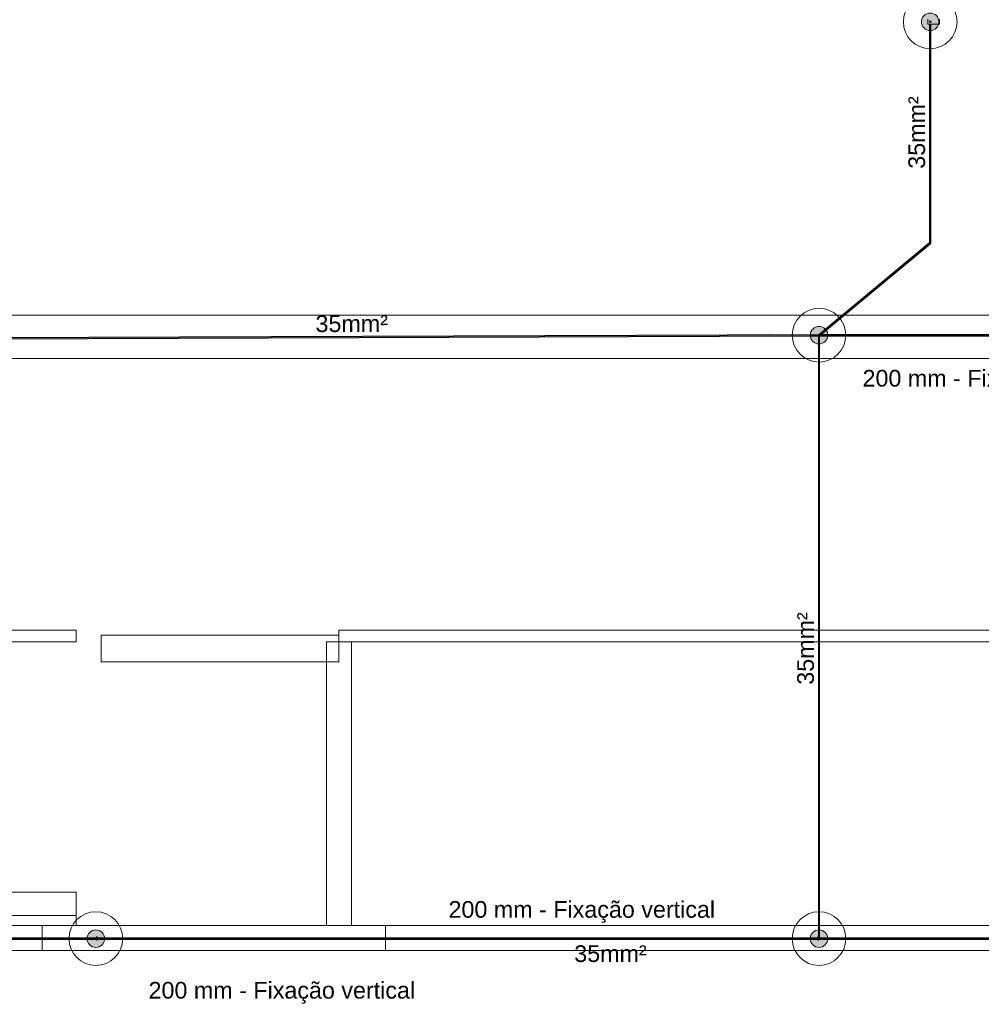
# Model space of a CAD drawing. Header units: millimetres. Extents: x 4477830 to 4478275, y -30323838 to -30323445.
# Tile 42 of 124: x 4477989 to 4478000, y -30323633 to -30323621. Entities that reach past the tile are written whole.
import ezdxf

# ---------------------------------------------------------------- set-up
doc = ezdxf.new("R2010")
doc.units = ezdxf.units.MM
doc.linetypes.add('NULL', pattern=[0])
for name, color, linetype, lineweight in [('IFC-Parede padrão-Contorno', 44, 'Continuous', 5), ('IFC-Parede-Contorno', 42, 'Continuous', 5), ('Nível 1', 7, 'Continuous', 0), ('P-Simbol', 5, 'Continuous', 20), ('PR-Captor', 9, 'Continuous', 18), ('PR-Condutos', 150, 'Continuous', 25), ('PR-Textos conduto', 7, 'Continuous', 9), ('Textos', 7, 'Continuous', 9)]:
    doc.layers.add(name, color=color, linetype=linetype, lineweight=lineweight)
doc.styles.add('ARIAL', font='arial.ttf')

msp = doc.modelspace()

# ---------------------------------------------------------------- hatches: boundary and pattern name
at = {"layer": 'P-Simbol', "linetype": 'Continuous'}
for points in [[(4477999.7, -30323621.32), (4477999.699, -30323621.311), (4477999.698, -30323621.301), (4477999.696, -30323621.293), (4477999.693, -30323621.284), (4477999.69, -30323621.275), (4477999.686, -30323621.267), (4477999.681, -30323621.26), (4477999.675, -30323621.252), (4477999.669, -30323621.246), (4477999.662, -30323621.239), (4477999.655, -30323621.234), (4477999.647, -30323621.229), (4477999.639, -30323621.225), (4477999.631, -30323621.221), (4477999.622, -30323621.218), (4477999.613, -30323621.216), (4477999.604, -30323621.215), (4477999.595, -30323621.215), (4477999.586, -30323621.215), (4477999.577, -30323621.216), (4477999.568, -30323621.218), (4477999.559, -30323621.221), (4477999.551, -30323621.225), (4477999.542, -30323621.229), (4477999.535, -30323621.234), (4477999.528, -30323621.239), (4477999.521, -30323621.246), (4477999.515, -30323621.252), (4477999.509, -30323621.26), (4477999.504, -30323621.267), (4477999.5, -30323621.275), (4477999.496, -30323621.284), (4477999.494, -30323621.293), (4477999.492, -30323621.301), (4477999.49, -30323621.311), (4477999.49, -30323621.32), (4477999.49, -30323621.329), (4477999.492, -30323621.338), (4477999.494, -30323621.347), (4477999.496, -30323621.355), (4477999.5, -30323621.364), (4477999.504, -30323621.372), (4477999.509, -30323621.38), (4477999.515, -30323621.387), (4477999.521, -30323621.394), (4477999.528, -30323621.4), (4477999.535, -30323621.405), (4477999.542, -30323621.41), (4477999.551, -30323621.415), (4477999.559, -30323621.418), (4477999.568, -30323621.421), (4477999.577, -30323621.423), (4477999.586, -30323621.424), (4477999.595, -30323621.424), (4477999.604, -30323621.424), (4477999.613, -30323621.423), (4477999.622, -30323621.421), (4477999.631, -30323621.418), (4477999.639, -30323621.415), (4477999.647, -30323621.41), (4477999.655, -30323621.405), (4477999.662, -30323621.4), (4477999.669, -30323621.394), (4477999.675, -30323621.387), (4477999.681, -30323621.38), (4477999.686, -30323621.372), (4477999.69, -30323621.364), (4477999.693, -30323621.355), (4477999.696, -30323621.347), (4477999.698, -30323621.338), (4477999.699, -30323621.329)], [(4477998.366, -30323625.079), (4477998.365, -30323625.07), (4477998.364, -30323625.061), (4477998.362, -30323625.052), (4477998.359, -30323625.044), (4477998.356, -30323625.035), (4477998.352, -30323625.027), (4477998.347, -30323625.019), (4477998.341, -30323625.012), (4477998.335, -30323625.005), (4477998.328, -30323624.999), (4477998.321, -30323624.994), (4477998.313, -30323624.989), (4477998.305, -30323624.984), (4477998.297, -30323624.981), (4477998.288, -30323624.978), (4477998.279, -30323624.976), (4477998.27, -30323624.975), (4477998.261, -30323624.975), (4477998.252, -30323624.975), (4477998.243, -30323624.976), (4477998.234, -30323624.978), (4477998.225, -30323624.981), (4477998.217, -30323624.984), (4477998.209, -30323624.989), (4477998.201, -30323624.994), (4477998.194, -30323624.999), (4477998.187, -30323625.005), (4477998.181, -30323625.012), (4477998.175, -30323625.019), (4477998.17, -30323625.027), (4477998.166, -30323625.035), (4477998.162, -30323625.044), (4477998.16, -30323625.052), (4477998.158, -30323625.061), (4477998.157, -30323625.07), (4477998.156, -30323625.079), (4477998.157, -30323625.089), (4477998.158, -30323625.098), (4477998.16, -30323625.107), (4477998.162, -30323625.115), (4477998.166, -30323625.124), (4477998.17, -30323625.132), (4477998.175, -30323625.14), (4477998.181, -30323625.147), (4477998.187, -30323625.154), (4477998.194, -30323625.16), (4477998.201, -30323625.165), (4477998.209, -30323625.17), (4477998.217, -30323625.174), (4477998.225, -30323625.178), (4477998.234, -30323625.181), (4477998.243, -30323625.183), (4477998.252, -30323625.184), (4477998.261, -30323625.184), (4477998.27, -30323625.184), (4477998.279, -30323625.183), (4477998.288, -30323625.181), (4477998.297, -30323625.178), (4477998.305, -30323625.174), (4477998.313, -30323625.17), (4477998.321, -30323625.165), (4477998.328, -30323625.16), (4477998.335, -30323625.154), (4477998.341, -30323625.147), (4477998.347, -30323625.14), (4477998.352, -30323625.132), (4477998.356, -30323625.124), (4477998.359, -30323625.115), (4477998.362, -30323625.107), (4477998.364, -30323625.098), (4477998.365, -30323625.089)], [(4477989.689, -30323632.317), (4477989.689, -30323632.308), (4477989.688, -30323632.299), (4477989.686, -30323632.29), (4477989.683, -30323632.281), (4477989.68, -30323632.273), (4477989.675, -30323632.265), (4477989.67, -30323632.257), (4477989.665, -30323632.25), (4477989.659, -30323632.243), (4477989.652, -30323632.237), (4477989.645, -30323632.231), (4477989.637, -30323632.226), (4477989.629, -30323632.222), (4477989.62, -30323632.219), (4477989.612, -30323632.216), (4477989.603, -30323632.214), (4477989.594, -30323632.213), (4477989.585, -30323632.212), (4477989.575, -30323632.213), (4477989.566, -30323632.214), (4477989.557, -30323632.216), (4477989.549, -30323632.219), (4477989.54, -30323632.222), (4477989.532, -30323632.226), (4477989.524, -30323632.231), (4477989.517, -30323632.237), (4477989.51, -30323632.243), (4477989.504, -30323632.25), (4477989.499, -30323632.257), (4477989.494, -30323632.265), (4477989.49, -30323632.273), (4477989.486, -30323632.281), (4477989.483, -30323632.29), (4477989.481, -30323632.299), (4477989.48, -30323632.308), (4477989.48, -30323632.317), (4477989.48, -30323632.326), (4477989.481, -30323632.335), (4477989.483, -30323632.344), (4477989.486, -30323632.353), (4477989.49, -30323632.361), (4477989.494, -30323632.37), (4477989.499, -30323632.377), (4477989.504, -30323632.384), (4477989.51, -30323632.391), (4477989.517, -30323632.397), (4477989.524, -30323632.403), (4477989.532, -30323632.408), (4477989.54, -30323632.412), (4477989.549, -30323632.416), (4477989.557, -30323632.418), (4477989.566, -30323632.42), (4477989.575, -30323632.422), (4477989.585, -30323632.422), (4477989.594, -30323632.422), (4477989.603, -30323632.42), (4477989.612, -30323632.418), (4477989.62, -30323632.416), (4477989.629, -30323632.412), (4477989.637, -30323632.408), (4477989.645, -30323632.403), (4477989.652, -30323632.397), (4477989.659, -30323632.391), (4477989.665, -30323632.384), (4477989.67, -30323632.377), (4477989.675, -30323632.37), (4477989.68, -30323632.361), (4477989.683, -30323632.353), (4477989.686, -30323632.344), (4477989.688, -30323632.335), (4477989.689, -30323632.326)], [(4477998.366, -30323632.317), (4477998.365, -30323632.308), (4477998.364, -30323632.299), (4477998.362, -30323632.29), (4477998.359, -30323632.281), (4477998.356, -30323632.273), (4477998.352, -30323632.265), (4477998.347, -30323632.257), (4477998.341, -30323632.25), (4477998.335, -30323632.243), (4477998.328, -30323632.237), (4477998.321, -30323632.231), (4477998.313, -30323632.226), (4477998.305, -30323632.222), (4477998.297, -30323632.219), (4477998.288, -30323632.216), (4477998.279, -30323632.214), (4477998.27, -30323632.213), (4477998.261, -30323632.212), (4477998.252, -30323632.213), (4477998.243, -30323632.214), (4477998.234, -30323632.216), (4477998.225, -30323632.219), (4477998.217, -30323632.222), (4477998.209, -30323632.226), (4477998.201, -30323632.231), (4477998.194, -30323632.237), (4477998.187, -30323632.243), (4477998.181, -30323632.25), (4477998.175, -30323632.257), (4477998.17, -30323632.265), (4477998.166, -30323632.273), (4477998.162, -30323632.281), (4477998.16, -30323632.29), (4477998.158, -30323632.299), (4477998.157, -30323632.308), (4477998.156, -30323632.317), (4477998.157, -30323632.326), (4477998.158, -30323632.335), (4477998.16, -30323632.344), (4477998.162, -30323632.353), (4477998.166, -30323632.361), (4477998.17, -30323632.37), (4477998.175, -30323632.377), (4477998.181, -30323632.384), (4477998.187, -30323632.391), (4477998.194, -30323632.397), (4477998.201, -30323632.403), (4477998.209, -30323632.408), (4477998.217, -30323632.412), (4477998.225, -30323632.416), (4477998.234, -30323632.418), (4477998.243, -30323632.42), (4477998.252, -30323632.422), (4477998.261, -30323632.422), (4477998.27, -30323632.422), (4477998.279, -30323632.42), (4477998.288, -30323632.418), (4477998.297, -30323632.416), (4477998.305, -30323632.412), (4477998.313, -30323632.408), (4477998.321, -30323632.403), (4477998.328, -30323632.397), (4477998.335, -30323632.391), (4477998.341, -30323632.384), (4477998.347, -30323632.377), (4477998.352, -30323632.37), (4477998.356, -30323632.361), (4477998.359, -30323632.353), (4477998.362, -30323632.344), (4477998.364, -30323632.335), (4477998.365, -30323632.326)]]:
    msp.add_hatch(color=5, dxfattribs=at).paths.add_polyline_path(points)
at = {"layer": 'PR-Condutos', "linetype": 'Continuous', "true_color": 0x105689}
for points in [[(4477999.588, -30323623.976), (4477999.589, -30323621.35), (4477999.588, -30323621.35)], [(4477999.588, -30323623.968), (4477999.589, -30323623.972), (4477999.589, -30323621.4)], [(4477999.589, -30323623.976), (4477999.591, -30323621.35), (4477999.589, -30323621.35)], [(4477999.589, -30323623.976), (4477999.589, -30323621.4), (4477999.589, -30323621.4)], [(4477999.589, -30323623.976), (4477999.589, -30323621.4), (4477999.589, -30323621.4)], [(4477999.589, -30323623.971), (4477999.592, -30323623.97), (4477999.591, -30323621.4)], [(4477999.592, -30323623.976), (4477999.591, -30323621.4), (4477999.591, -30323621.4)], [(4477999.592, -30323623.976), (4477999.591, -30323621.4), (4477999.591, -30323621.4)], [(4477999.592, -30323623.976), (4477999.594, -30323621.35), (4477999.591, -30323621.35)], [(4477999.594, -30323623.968), (4477999.594, -30323621.4), (4477999.592, -30323623.969)], [(4477999.594, -30323623.976), (4477999.597, -30323621.35), (4477999.594, -30323621.35)], [(4477999.594, -30323623.976), (4477999.594, -30323621.4), (4477999.594, -30323621.4)], [(4477999.594, -30323621.4), (4477999.594, -30323621.4), (4477999.594, -30323623.976)], [(4477999.597, -30323623.969), (4477999.597, -30323621.4), (4477999.594, -30323623.958)], [(4477999.599, -30323623.971), (4477999.599, -30323621.4), (4477999.599, -30323621.35), (4477999.597, -30323621.35), (4477999.597, -30323623.964)], [(4477999.597, -30323623.964), (4477999.597, -30323621.4), (4477999.597, -30323621.4)], [(4477999.597, -30323623.964), (4477999.597, -30323621.4), (4477999.597, -30323621.4)], [(4477999.599, -30323623.976), (4477999.601, -30323621.35), (4477999.599, -30323621.35)], [(4477999.601, -30323623.973), (4477999.601, -30323621.399), (4477999.599, -30323623.97)], [(4477999.599, -30323623.976), (4477999.599, -30323621.4), (4477999.599, -30323621.4)], [(4477999.599, -30323623.976), (4477999.599, -30323621.4), (4477999.599, -30323621.4)], [(4477999.601, -30323621.89), (4477999.601, -30323623.976), (4477999.602, -30323621.399), (4477999.601, -30323621.35), (4477999.601, -30323623.976)], [(4477999.601, -30323623.976), (4477999.601, -30323621.399), (4477999.601, -30323621.399)], [(4477999.601, -30323621.399), (4477999.601, -30323621.399), (4477999.601, -30323623.976)], [(4477999.602, -30323623.975), (4477999.602, -30323621.399), (4477999.601, -30323623.974)], [(4477999.601, -30323621.89), (4477999.601, -30323623.973), (4477999.601, -30323623.974)], [(4477999.587, -30323623.976), (4477998.257, -30323625.076), (4477999.582, -30323623.982)], [(4477998.259, -30323625.077), (4477999.593, -30323623.976), (4477999.593, -30323623.973)], [(4477999.596, -30323623.977), (4477999.576, -30323623.991), (4477998.26, -30323625.079)], [(4477999.599, -30323623.981), (4477999.599, -30323623.981), (4477998.264, -30323625.085)], [(4477998.272, -30323625.079), (4477999.599, -30323623.981), (4477999.599, -30323623.98)], [(4477998.273, -30323625.061), (4477999.586, -30323623.976), (4477999.591, -30323623.971)], [(4477999.587, -30323623.975), (4477998.273, -30323625.061), (4477998.273, -30323625.062)], [(4477998.273, -30323625.062), (4477999.587, -30323623.976), (4477999.586, -30323623.976)], [(4477999.596, -30323623.977), (4477998.273, -30323625.069), (4477998.273, -30323625.072)], [(4477998.273, -30323625.075), (4477999.598, -30323623.979), (4477999.596, -30323623.977), (4477998.273, -30323625.072)], [(4477999.582, -30323623.982), (4477998.273, -30323625.062), (4477998.273, -30323625.065)], [(4477999.576, -30323623.991), (4477998.273, -30323625.065), (4477998.273, -30323625.069)], [(4477998.276, -30323625.073), (4477999.599, -30323623.98), (4477999.598, -30323623.979)], [(4477999.599, -30323623.981), (4477998.281, -30323625.071), (4477998.279, -30323625.073)], [(4477998.281, -30323625.071), (4477999.599, -30323623.98), (4477998.283, -30323625.067)], [(4477987.05, -30323625.117), (4477998.254, -30323625.074), (4477998.254, -30323625.073)], [(4477987.05, -30323625.118), (4477998.254, -30323625.075), (4477998.254, -30323625.074)], [(4477987.05, -30323625.12), (4477998.254, -30323625.078), (4477998.254, -30323625.075)], [(4477987.05, -30323625.122), (4477987.05, -30323625.125), (4477998.273, -30323625.081), (4477996.712, -30323625.086), (4477998.254, -30323625.078)], [(4477998.057, -30323625.079), (4477998.254, -30323625.078), (4477987.05, -30323625.12)], [(4477998.239, -30323625.086), (4477998.254, -30323625.081), (4477987.05, -30323625.125), (4477987.05, -30323625.13), (4477998.149, -30323625.086)], [(4477987.05, -30323625.13), (4477998.152, -30323625.086), (4477998.149, -30323625.086)], [(4477998.273, -30323625.074), (4477987.057, -30323625.117), (4477987.057, -30323625.118)], [(4477987.057, -30323625.12), (4477998.273, -30323625.075), (4477987.057, -30323625.118)], [(4477987.057, -30323625.122), (4477998.273, -30323625.078), (4477987.057, -30323625.12)], [(4477996.712, -30323625.086), (4477998.254, -30323625.081), (4477998.254, -30323625.078)], [(4477998.254, -30323625.075), (4478000.502, -30323625.076), (4478012.144, -30323625.075)], [(4478012.144, -30323625.086), (4478012.144, -30323625.085), (4477998.254, -30323625.085)], [(4477998.254, -30323625.784), (4477998.255, -30323625.105), (4477998.256, -30323625.784), (4477998.26, -30323625.784), (4477998.26, -30323625.09), (4477998.254, -30323625.086)], [(4477998.254, -30323625.784), (4477998.256, -30323625.784), (4477998.255, -30323625.102)], [(4477998.265, -30323625.783), (4477998.265, -30323625.095), (4477998.26, -30323625.086), (4477998.26, -30323625.784)], [(4478000.505, -30323625.073), (4477998.261, -30323625.073), (4478000.499, -30323625.073)], [(4477998.267, -30323625.784), (4477998.267, -30323625.114), (4477998.266, -30323625.086), (4477998.265, -30323625.784)], [(4477998.267, -30323625.073), (4477998.267, -30323625.784), (4477998.267, -30323625.784), (4477998.268, -30323625.073)], [(4477998.267, -30323625.114), (4477998.267, -30323625.088), (4477998.267, -30323625.784)], [(4477998.268, -30323625.085), (4478012.144, -30323625.085), (4478012.144, -30323625.081), (4478000.506, -30323625.081), (4477998.291, -30323625.081)], [(4477998.283, -30323625.074), (4477998.273, -30323625.075), (4478012.144, -30323625.075)], [(4477998.285, -30323625.075), (4477998.273, -30323625.078), (4478000.504, -30323625.078), (4478012.144, -30323625.078)], [(4477998.273, -30323625.081), (4478012.144, -30323625.081), (4477998.288, -30323625.078)], [(4477998.274, -30323625.086), (4478012.144, -30323625.086), (4477998.295, -30323625.085)], [(4477998.283, -30323625.073), (4477998.277, -30323625.074), (4478000.5, -30323625.074), (4478012.144, -30323625.074)], [(4477998.268, -30323625.114), (4477998.267, -30323625.784), (4477998.268, -30323625.784)], [(4477998.256, -30323631.883), (4477998.256, -30323625.784), (4477998.254, -30323631.887)], [(4477998.254, -30323625.785), (4477998.254, -30323631.889), (4477998.256, -30323625.79)], [(4477998.258, -30323631.874), (4477998.258, -30323625.783), (4477998.256, -30323631.883)], [(4477998.256, -30323625.788), (4477998.256, -30323631.889), (4477998.258, -30323625.799)], [(4477998.26, -30323625.783), (4477998.258, -30323631.874), (4477998.26, -30323631.883)], [(4477998.258, -30323625.789), (4477998.258, -30323631.874), (4477998.26, -30323625.812)], [(4477998.263, -30323631.875), (4477998.263, -30323625.783), (4477998.26, -30323631.872)], [(4477998.263, -30323625.791), (4477998.26, -30323625.79), (4477998.26, -30323631.889)], [(4477998.265, -30323625.783), (4477998.263, -30323631.878), (4477998.265, -30323631.885)], [(4477998.265, -30323625.789), (4477998.263, -30323625.79), (4477998.263, -30323631.889)], [(4477998.267, -30323631.886), (4477998.267, -30323625.784), (4477998.265, -30323631.883)], [(4477998.267, -30323625.787), (4477998.265, -30323625.789), (4477998.265, -30323631.889)], [(4477998.268, -30323625.784), (4477998.267, -30323631.888), (4477998.268, -30323631.889)], [(4477998.267, -30323627.323), (4477998.267, -30323631.889), (4477998.268, -30323625.784)], [(4477998.267, -30323627.323), (4477998.267, -30323625.784), (4477998.267, -30323631.889)], [(4477998.267, -30323625.784), (4477998.267, -30323627.323), (4477998.268, -30323625.785)], [(4477998.267, -30323631.889), (4477998.267, -30323625.785), (4477998.267, -30323625.786)], [(4477998.267, -30323627.323), (4477998.267, -30323631.887), (4477998.267, -30323631.888)], [(4477998.254, -30323632.31), (4477998.258, -30323632.317), (4477998.258, -30323631.889), (4477998.254, -30323631.889)], [(4477998.26, -30323631.889), (4477998.258, -30323632.31), (4477998.26, -30323632.308)], [(4477998.258, -30323632.31), (4477998.26, -30323631.889), (4477998.258, -30323631.889)], [(4477998.26, -30323632.31), (4477998.263, -30323631.889), (4477998.26, -30323631.889)], [(4477998.263, -30323632.309), (4477998.263, -30323631.889), (4477998.26, -30323632.306)], [(4477998.263, -30323632.31), (4477998.265, -30323631.889), (4477998.263, -30323631.889)], [(4477998.267, -30323632.31), (4477998.267, -30323631.889), (4477998.265, -30323631.889), (4477998.263, -30323632.309)], [(4477998.267, -30323632.31), (4477998.267, -30323631.889), (4477998.267, -30323631.889)], [(4477998.268, -30323632.314), (4477998.268, -30323631.889), (4477998.267, -30323632.31)], [(4477998.268, -30323631.889), (4477998.267, -30323631.889), (4477998.267, -30323632.317)], [(4477988.672, -30323632.31), (4477984.797, -30323632.31), (4477988.67, -30323632.311)], [(4477988.672, -30323632.311), (4477984.804, -30323632.31), (4477984.804, -30323632.311)], [(4477989.581, -30323632.31), (4477988.672, -30323632.31), (4477989.579, -30323632.311)], [(4477988.672, -30323632.31), (4477988.672, -30323632.311), (4477989.595, -30323632.311)], [(4477989.581, -30323632.311), (4477988.672, -30323632.311), (4477988.672, -30323632.312), (4477989.577, -30323632.314)], [(4477989.579, -30323632.311), (4477988.672, -30323632.311), (4477988.672, -30323632.311)], [(4477989.579, -30323632.314), (4477988.672, -30323632.312), (4477988.672, -30323632.314)], [(4477989.579, -30323632.317), (4477988.672, -30323632.314), (4477988.672, -30323632.317)], [(4477988.672, -30323632.314), (4477989.575, -30323632.317), (4477989.577, -30323632.314)], [(4477993.256, -30323632.31), (4477989.579, -30323632.31), (4477993.256, -30323632.311)], [(4477993.256, -30323632.311), (4477989.579, -30323632.311), (4477993.256, -30323632.312)], [(4477993.256, -30323632.312), (4477989.579, -30323632.312), (4477993.256, -30323632.314)], [(4477993.256, -30323632.314), (4477989.579, -30323632.314), (4477993.256, -30323632.317)], [(4477989.595, -30323632.311), (4477993.256, -30323632.311), (4477989.599, -30323632.31)], [(4477989.599, -30323632.311), (4477989.595, -30323632.312), (4477993.256, -30323632.312)], [(4477989.599, -30323632.312), (4477989.595, -30323632.314), (4477993.256, -30323632.314)], [(4477989.595, -30323632.317), (4477993.256, -30323632.317), (4477989.599, -30323632.314)], [(4477993.258, -30323632.311), (4477998.267, -30323632.311), (4477993.256, -30323632.31)], [(4477993.256, -30323632.31), (4477998.247, -30323632.311), (4477998.251, -30323632.31)], [(4477998.254, -30323632.311), (4477993.256, -30323632.311), (4477998.247, -30323632.312)], [(4477993.258, -30323632.311), (4477993.261, -30323632.312), (4477998.267, -30323632.312)], [(4477993.261, -30323632.312), (4477993.262, -30323632.314), (4477998.267, -30323632.314)], [(4477993.344, -30323632.314), (4477993.274, -30323632.314), (4477993.264, -30323632.317)], [(4477993.265, -30323632.314), (4477998.247, -30323632.317), (4477998.254, -30323632.314)], [(4477998.267, -30323632.317), (4477993.344, -30323632.314), (4477993.269, -30323632.317)], [(4477993.271, -30323632.312), (4477998.247, -30323632.314), (4477998.254, -30323632.312)], [(4478007.692, -30323632.31), (4477998.251, -30323632.31), (4478007.69, -30323632.311)], [(4477998.251, -30323632.311), (4478007.677, -30323632.312), (4478007.692, -30323632.311)], [(4477998.251, -30323632.312), (4478007.684, -30323632.314), (4478007.688, -30323632.312)], [(4478007.674, -30323632.314), (4477998.251, -30323632.314), (4478007.679, -30323632.317)], [(4478007.692, -30323632.311), (4477998.268, -30323632.31), (4477998.267, -30323632.311)], [(4478007.677, -30323632.312), (4477998.268, -30323632.311), (4477998.268, -30323632.312)], [(4477998.268, -30323632.314), (4478007.684, -30323632.314), (4477998.268, -30323632.312)], [(4478007.63, -30323632.317), (4477998.274, -30323632.314), (4477998.268, -30323632.317), (4478007.63, -30323632.317)], [(4477984.797, -30323632.322), (4477984.797, -30323632.323), (4477988.672, -30323632.323)], [(4477984.797, -30323632.323), (4477984.797, -30323632.324), (4477988.672, -30323632.324)], [(4477988.672, -30323632.317), (4477989.577, -30323632.32), (4477989.575, -30323632.317)], [(4477989.579, -30323632.32), (4477988.672, -30323632.317), (4477988.672, -30323632.32)], [(4477989.577, -30323632.32), (4477988.672, -30323632.32), (4477988.672, -30323632.323), (4477989.579, -30323632.324)], [(4477988.672, -30323632.324), (4477989.595, -30323632.324), (4477988.672, -30323632.323)], [(4477993.256, -30323632.317), (4477989.579, -30323632.317), (4477993.256, -30323632.32)], [(4477993.256, -30323632.32), (4477989.579, -30323632.32), (4477993.256, -30323632.322)], [(4477993.256, -30323632.322), (4477989.579, -30323632.322), (4477993.256, -30323632.323)], [(4477993.256, -30323632.324), (4477993.256, -30323632.323), (4477989.579, -30323632.323)], [(4477989.592, -30323632.322), (4477993.256, -30323632.322), (4477989.599, -30323632.32)], [(4477989.592, -30323632.323), (4477993.256, -30323632.323), (4477989.599, -30323632.322)], [(4477993.256, -30323632.32), (4477989.599, -30323632.317), (4477989.595, -30323632.32)], [(4477993.256, -30323632.324), (4477989.599, -30323632.323), (4477989.595, -30323632.324)], [(4477998.247, -30323632.322), (4477998.251, -30323632.32), (4477993.256, -30323632.32)], [(4477998.254, -30323632.323), (4477993.256, -30323632.323), (4477998.247, -30323632.324)], [(4477993.256, -30323632.324), (4477998.267, -30323632.324), (4477993.258, -30323632.323)], [(4477998.267, -30323632.323), (4477993.261, -30323632.322), (4477993.258, -30323632.323)], [(4477998.267, -30323632.322), (4477993.262, -30323632.32), (4477993.261, -30323632.322)], [(4477993.265, -30323632.32), (4477998.267, -30323632.32), (4477993.269, -30323632.317)], [(4477998.247, -30323632.323), (4477998.254, -30323632.322), (4477993.271, -30323632.322)], [(4477993.318, -30323632.317), (4477998.247, -30323632.317), (4477993.318, -30323632.317)], [(4477998.251, -30323632.317), (4477993.318, -30323632.317), (4477998.247, -30323632.32)], [(4478007.684, -30323632.32), (4478007.686, -30323632.317), (4477998.251, -30323632.317)], [(4478007.687, -30323632.322), (4478007.686, -30323632.32), (4477998.251, -30323632.32)], [(4478007.688, -30323632.322), (4477998.251, -30323632.322), (4478007.689, -30323632.323)], [(4478007.69, -30323632.323), (4477998.251, -30323632.323), (4478007.691, -30323632.324)], [(4478007.692, -30323632.324), (4477998.267, -30323632.323), (4477998.264, -30323632.324)], [(4477998.265, -30323632.323), (4478007.692, -30323632.323), (4477998.267, -30323632.322)], [(4478007.677, -30323632.322), (4477998.268, -30323632.32), (4477998.267, -30323632.321)], [(4478007.677, -30323632.322), (4477998.267, -30323632.321), (4477998.267, -30323632.322)], [(4478007.692, -30323632.32), (4477998.271, -30323632.317), (4477998.268, -30323632.32)]]:
    msp.add_hatch(color=146, dxfattribs=at).paths.add_polyline_path(points)

# ---------------------------------------------------------------- linework, layer by layer
at = {"layer": 'IFC-Parede padrão-Contorno', "color": 8, "lineweight": 5}
for p, q in [((4477977.918, -30323628.617), (4477989.35, -30323628.617)), ((4477989.35, -30323628.757), (4477989.35, -30323628.617)), ((4477992.5, -30323628.617), (4478008.4, -30323628.617)), ((4477992.5, -30323628.757), (4477992.5, -30323628.617)), ((4477977.918, -30323628.757), (4477989.35, -30323628.757)), ((4477989.65, -30323628.677), (4477992.5, -30323628.677)), ((4477989.65, -30323628.997), (4477989.65, -30323628.677)), ((4477992.5, -30323628.997), (4477992.5, -30323628.677)), ((4477992.5, -30323628.757), (4478008.4, -30323628.757)), ((4477989.65, -30323628.997), (4477992.5, -30323628.997)), ((4477988.578, -30323631.758), (4477989.35, -30323631.758)), ((4477989.35, -30323632.038), (4477989.35, -30323631.758)), ((4477988.578, -30323632.038), (4477989.35, -30323632.038)), ((4477989.35, -30323632.16), (4477989.35, -30323632.033)), ((4477988.94, -30323632.16), (4477993.06, -30323632.16)), ((4477988.94, -30323632.46), (4477988.94, -30323632.16)), ((4477993.06, -30323632.46), (4477993.06, -30323632.16)), ((4477988.94, -30323632.46), (4477993.06, -30323632.46))]:
    msp.add_line(p, q, dxfattribs=at)
at = {"layer": 'IFC-Parede-Contorno', "color": 8, "lineweight": 5}
for p, q in [((4477992.35, -30323632.16), (4477992.35, -30323628.758)), ((4477992.35, -30323628.758), (4477992.65, -30323628.758)), ((4477992.65, -30323632.16), (4477992.65, -30323628.758)), ((4477977.918, -30323632.16), (4477988.94, -30323632.16)), ((4477990.5, -30323632.16), (4477992.35, -30323632.16)), ((4477992.65, -30323632.16), (4478008.25, -30323632.16)), ((4477977.918, -30323632.46), (4477990.5, -30323632.46)), ((4477993.06, -30323632.46), (4478008.25, -30323632.46))]:
    msp.add_line(p, q, dxfattribs=at)
at = {"layer": 'Nível 1', "color": 8, "lineweight": 5}
for p, q in [((4477977.918, -30323624.838), (4478024.831, -30323624.838)), ((4478024.836, -30323625.36), (4477977.918, -30323625.36))]:
    msp.add_line(p, q, dxfattribs=at)
at = {"layer": 'P-Simbol'}
for centre, radius in [((4477999.595, -30323621.32), 0.322), ((4477999.595, -30323621.32), 0.105), ((4477999.595, -30323621.32), 0.105), ((4477999.595, -30323621.32), 0.105), ((4477998.261, -30323625.079), 0.322), ((4477998.261, -30323625.079), 0.105), ((4477998.261, -30323625.079), 0.105), ((4477998.261, -30323625.079), 0.105), ((4477989.585, -30323632.317), 0.322), ((4477998.261, -30323632.317), 0.322), ((4477989.585, -30323632.317), 0.105), ((4477989.585, -30323632.317), 0.105), ((4477989.585, -30323632.317), 0.105), ((4477998.261, -30323632.317), 0.105), ((4477998.261, -30323632.317), 0.105), ((4477998.261, -30323632.317), 0.105)]:
    msp.add_circle(centre, radius, dxfattribs=at)
at = {"layer": 'PR-Captor', "color": 5}
for p, q in [((4477999.565, -30323621.29), (4477999.565, -30323621.3)), ((4477999.565, -30323621.3), (4477999.565, -30323621.34)), ((4477999.588, -30323621.316), (4477999.585, -30323621.32)), ((4477999.585, -30323621.32), (4477999.588, -30323621.323)), ((4477999.595, -30323621.31), (4477999.588, -30323621.316)), ((4477999.588, -30323621.323), (4477999.595, -30323621.33)), ((4477999.602, -30323621.316), (4477999.595, -30323621.31)), ((4477999.595, -30323621.33), (4477999.602, -30323621.323)), ((4477999.605, -30323621.32), (4477999.602, -30323621.316)), ((4477999.602, -30323621.323), (4477999.605, -30323621.32)), ((4477999.705, -30323621.35), (4477999.705, -30323621.29)), ((4477999.565, -30323621.34), (4477999.565, -30323621.35)), ((4477999.565, -30323621.35), (4477999.575, -30323621.35)), ((4477999.575, -30323621.35), (4477999.588, -30323621.35)), ((4477999.588, -30323621.35), (4477999.602, -30323621.35)), ((4477999.602, -30323621.35), (4477999.615, -30323621.35)), ((4477999.615, -30323621.35), (4477999.635, -30323621.35)), ((4477999.635, -30323621.35), (4477999.705, -30323621.35)), ((4477998.254, -30323625.096), (4477998.252, -30323625.099)), ((4477998.252, -30323625.099), (4477998.254, -30323625.101)), ((4477998.259, -30323625.072), (4477998.254, -30323625.072)), ((4477998.254, -30323625.072), (4477998.254, -30323625.073)), ((4477998.254, -30323625.072), (4477998.254, -30323625.072)), ((4477998.254, -30323625.072), (4477998.254, -30323625.072)), ((4477998.254, -30323625.072), (4477998.254, -30323625.072)), ((4477998.254, -30323625.073), (4477998.254, -30323625.086)), ((4477998.254, -30323625.073), (4477998.254, -30323625.073)), ((4477998.254, -30323625.073), (4477998.254, -30323625.073)), ((4477998.254, -30323625.086), (4477998.254, -30323625.086)), ((4477998.254, -30323625.086), (4477998.254, -30323625.086)), ((4477998.254, -30323625.086), (4477998.263, -30323625.086)), ((4477998.254, -30323625.086), (4477998.254, -30323625.086)), ((4477998.254, -30323625.086), (4477998.254, -30323625.086)), ((4477998.254, -30323625.096), (4477998.254, -30323625.096)), ((4477998.254, -30323625.101), (4477998.254, -30323625.101)), ((4477998.257, -30323625.103), (4477998.268, -30323625.093)), ((4477998.268, -30323625.072), (4477998.259, -30323625.072)), ((4477998.263, -30323625.086), (4477998.264, -30323625.086)), ((4477998.264, -30323625.086), (4477998.266, -30323625.086)), ((4477998.266, -30323625.086), (4477998.268, -30323625.086)), ((4477998.266, -30323625.086), (4477998.266, -30323625.086)), ((4477998.266, -30323625.086), (4477998.266, -30323625.086)), ((4477998.268, -30323625.072), (4477998.268, -30323625.072)), ((4477998.268, -30323625.073), (4477998.268, -30323625.072)), ((4477998.268, -30323625.082), (4477998.268, -30323625.073)), ((4477998.268, -30323625.073), (4477998.268, -30323625.073)), ((4477998.268, -30323625.073), (4477998.268, -30323625.073)), ((4477998.268, -30323625.086), (4477998.268, -30323625.082)), ((4477998.268, -30323625.086), (4477998.268, -30323625.086)), ((4477998.268, -30323625.086), (4477998.268, -30323625.086)), ((4477998.268, -30323625.086), (4477998.268, -30323625.086)), ((4477998.268, -30323625.093), (4477998.274, -30323625.087)), ((4477998.274, -30323625.087), (4477998.274, -30323625.086)), ((4477998.282, -30323625.073), (4477998.281, -30323625.071)), ((4477998.283, -30323625.073), (4477998.282, -30323625.073)), ((4477989.579, -30323632.313), (4477989.575, -30323632.317)), ((4477989.581, -30323632.31), (4477989.579, -30323632.313)), ((4477989.585, -30323632.307), (4477989.581, -30323632.31)), ((4477989.588, -30323632.31), (4477989.585, -30323632.307)), ((4477989.592, -30323632.314), (4477989.588, -30323632.31)), ((4477989.595, -30323632.297), (4477989.592, -30323632.297)), ((4477989.592, -30323632.297), (4477989.592, -30323632.31)), ((4477989.595, -30323632.317), (4477989.592, -30323632.314)), ((4477989.599, -30323632.297), (4477989.595, -30323632.297)), ((4477989.599, -30323632.31), (4477989.599, -30323632.297)), ((4477998.247, -30323632.297), (4477998.247, -30323632.31)), ((4477998.251, -30323632.297), (4477998.247, -30323632.297)), ((4477998.247, -30323632.31), (4477998.247, -30323632.324)), ((4477998.254, -30323632.297), (4477998.251, -30323632.297)), ((4477998.254, -30323632.314), (4477998.251, -30323632.317)), ((4477998.254, -30323632.31), (4477998.254, -30323632.297)), ((4477998.258, -30323632.31), (4477998.254, -30323632.314)), ((4477998.254, -30323632.314), (4477998.254, -30323632.31)), ((4477998.254, -30323632.314), (4477998.254, -30323632.314)), ((4477998.261, -30323632.307), (4477998.258, -30323632.31)), ((4477998.264, -30323632.31), (4477998.261, -30323632.307)), ((4477998.267, -30323632.313), (4477998.264, -30323632.31)), ((4477998.268, -30323632.314), (4477998.267, -30323632.313)), ((4477998.271, -30323632.317), (4477998.268, -30323632.314)), ((4477989.575, -30323632.317), (4477989.579, -30323632.321)), ((4477989.579, -30323632.321), (4477989.581, -30323632.324)), ((4477989.581, -30323632.324), (4477989.585, -30323632.327)), ((4477989.585, -30323632.327), (4477989.588, -30323632.324)), ((4477989.588, -30323632.324), (4477989.592, -30323632.32)), ((4477989.592, -30323632.32), (4477989.595, -30323632.317)), ((4477989.592, -30323632.32), (4477989.592, -30323632.324)), ((4477989.592, -30323632.324), (4477989.592, -30323632.337)), ((4477989.592, -30323632.337), (4477989.595, -30323632.337)), ((4477989.595, -30323632.337), (4477989.599, -30323632.337)), ((4477989.599, -30323632.337), (4477989.599, -30323632.324)), ((4477998.247, -30323632.324), (4477998.247, -30323632.337)), ((4477998.247, -30323632.337), (4477998.251, -30323632.337)), ((4477998.251, -30323632.317), (4477998.254, -30323632.32)), ((4477998.251, -30323632.337), (4477998.254, -30323632.337)), ((4477998.254, -30323632.32), (4477998.254, -30323632.321)), ((4477998.254, -30323632.321), (4477998.258, -30323632.324)), ((4477998.254, -30323632.337), (4477998.254, -30323632.324)), ((4477998.258, -30323632.324), (4477998.261, -30323632.327)), ((4477998.261, -30323632.327), (4477998.264, -30323632.324)), ((4477998.264, -30323632.324), (4477998.267, -30323632.321)), ((4477998.267, -30323632.321), (4477998.268, -30323632.32)), ((4477998.268, -30323632.32), (4477998.271, -30323632.317))]:
    msp.add_line(p, q, dxfattribs=at)
at = {"layer": 'PR-Condutos', "color": 146, "true_color": 0x105689}
for p, q in [((4477999.588, -30323621.35), (4477999.588, -30323621.399)), ((4477999.588, -30323621.399), (4477999.588, -30323623.976)), ((4477999.602, -30323621.399), (4477999.602, -30323621.35)), ((4477999.602, -30323621.399), (4477999.602, -30323621.35)), ((4477999.602, -30323623.976), (4477999.602, -30323621.399)), ((4477999.584, -30323623.976), (4477998.273, -30323625.061)), ((4477998.281, -30323625.071), (4477999.599, -30323623.981)), ((4477999.585, -30323623.976), (4477999.584, -30323623.976)), ((4477999.588, -30323623.973), (4477999.585, -30323623.975)), ((4477999.585, -30323623.975), (4477999.585, -30323623.976)), ((4477999.59, -30323623.971), (4477999.588, -30323623.973)), ((4477999.59, -30323623.971), (4477999.59, -30323623.971)), ((4477999.591, -30323623.971), (4477999.59, -30323623.971)), ((4477999.591, -30323623.971), (4477999.59, -30323623.971)), ((4477999.593, -30323623.969), (4477999.591, -30323623.97)), ((4477999.591, -30323623.97), (4477999.591, -30323623.971)), ((4477999.592, -30323623.972), (4477999.591, -30323623.971)), ((4477999.593, -30323623.973), (4477999.592, -30323623.972)), ((4477999.596, -30323623.969), (4477999.593, -30323623.969)), ((4477999.595, -30323623.975), (4477999.593, -30323623.973)), ((4477999.595, -30323623.976), (4477999.595, -30323623.975)), ((4477999.595, -30323623.976), (4477999.595, -30323623.976)), ((4477999.596, -30323623.977), (4477999.595, -30323623.976)), ((4477999.598, -30323623.97), (4477999.596, -30323623.969)), ((4477999.598, -30323623.979), (4477999.596, -30323623.977)), ((4477999.6, -30323623.972), (4477999.598, -30323623.97)), ((4477999.599, -30323623.98), (4477999.598, -30323623.979)), ((4477999.599, -30323623.981), (4477999.6, -30323623.98)), ((4477999.599, -30323623.981), (4477999.599, -30323623.98)), ((4477999.599, -30323623.981), (4477999.599, -30323623.981)), ((4477999.601, -30323623.974), (4477999.6, -30323623.972)), ((4477999.6, -30323623.98), (4477999.601, -30323623.977)), ((4477999.601, -30323623.976), (4477999.601, -30323623.974)), ((4477999.601, -30323623.976), (4477999.601, -30323623.976)), ((4477999.601, -30323623.976), (4477999.601, -30323623.976)), ((4477999.601, -30323623.976), (4477999.601, -30323623.976)), ((4477999.601, -30323623.977), (4477999.601, -30323623.976)), ((4477999.601, -30323623.976), (4477999.602, -30323623.976)), ((4477998.254, -30323625.073), (4477987.05, -30323625.117)), ((4477987.05, -30323625.13), (4477998.152, -30323625.086)), ((4477998.152, -30323625.086), (4477998.259, -30323625.086)), ((4477998.254, -30323625.086), (4477998.254, -30323625.096)), ((4477998.254, -30323625.096), (4477998.254, -30323625.101)), ((4477998.254, -30323625.101), (4477998.254, -30323625.106)), ((4477998.254, -30323625.106), (4477998.254, -30323625.784)), ((4477998.273, -30323625.061), (4477998.259, -30323625.072)), ((4477998.259, -30323625.073), (4477998.259, -30323625.073)), ((4478012.144, -30323625.073), (4477998.261, -30323625.073)), ((4477998.268, -30323625.086), (4477998.274, -30323625.086)), ((4477998.268, -30323625.088), (4477998.268, -30323625.086)), ((4477998.268, -30323625.088), (4477998.268, -30323625.088)), ((4477998.268, -30323625.093), (4477998.268, -30323625.088)), ((4477998.268, -30323625.088), (4477998.268, -30323625.088)), ((4477998.268, -30323625.114), (4477998.268, -30323625.093)), ((4477998.273, -30323625.073), (4477998.273, -30323625.073)), ((4477998.273, -30323625.075), (4477998.273, -30323625.074)), ((4477998.273, -30323625.077), (4477998.273, -30323625.075)), ((4477998.273, -30323625.078), (4477998.273, -30323625.077)), ((4477998.273, -30323625.081), (4477998.273, -30323625.078)), ((4477998.273, -30323625.078), (4477998.273, -30323625.078)), ((4477998.273, -30323625.078), (4477998.273, -30323625.078)), ((4477998.274, -30323625.086), (4477998.274, -30323625.085)), ((4477998.274, -30323625.086), (4477998.296, -30323625.086)), ((4477998.28, -30323625.073), (4477998.281, -30323625.071)), ((4477998.296, -30323625.086), (4478012.144, -30323625.086)), ((4477998.268, -30323625.784), (4477998.268, -30323625.114)), ((4477998.254, -30323625.784), (4477998.254, -30323625.785)), ((4477998.254, -30323625.784), (4477998.256, -30323625.784)), ((4477998.254, -30323625.785), (4477998.255, -30323625.787)), ((4477998.254, -30323625.785), (4477998.254, -30323625.786)), ((4477998.254, -30323625.786), (4477998.254, -30323631.889)), ((4477998.255, -30323625.787), (4477998.256, -30323625.789)), ((4477998.256, -30323625.784), (4477998.258, -30323625.784)), ((4477998.256, -30323625.789), (4477998.259, -30323625.79)), ((4477998.258, -30323625.784), (4477998.26, -30323625.784)), ((4477998.259, -30323625.79), (4477998.262, -30323625.79)), ((4477998.26, -30323625.784), (4477998.263, -30323625.784)), ((4477998.262, -30323625.79), (4477998.264, -30323625.79)), ((4477998.263, -30323625.784), (4477998.265, -30323625.784)), ((4477998.264, -30323625.79), (4477998.266, -30323625.788)), ((4477998.265, -30323625.784), (4477998.267, -30323625.784)), ((4477998.266, -30323625.788), (4477998.267, -30323625.785)), ((4477998.267, -30323625.785), (4477998.267, -30323625.784)), ((4477998.268, -30323625.784), (4477998.267, -30323625.784)), ((4477998.267, -30323625.784), (4477998.267, -30323625.784)), ((4477998.267, -30323625.784), (4477998.268, -30323625.784)), ((4477998.268, -30323631.888), (4477998.268, -30323625.784)), ((4477998.255, -30323631.887), (4477998.254, -30323631.889)), ((4477998.256, -30323631.889), (4477998.254, -30323631.889)), ((4477998.254, -30323631.889), (4477998.254, -30323632.31)), ((4477998.254, -30323631.889), (4477998.254, -30323631.889)), ((4477998.256, -30323631.884), (4477998.255, -30323631.887)), ((4477998.259, -30323631.883), (4477998.256, -30323631.884)), ((4477998.258, -30323631.889), (4477998.256, -30323631.889)), ((4477998.26, -30323631.889), (4477998.258, -30323631.889)), ((4477998.262, -30323631.883), (4477998.259, -30323631.883)), ((4477998.263, -30323631.889), (4477998.26, -30323631.889)), ((4477998.264, -30323631.884), (4477998.262, -30323631.883)), ((4477998.265, -30323631.889), (4477998.263, -30323631.889)), ((4477998.266, -30323631.885), (4477998.264, -30323631.884)), ((4477998.267, -30323631.889), (4477998.265, -30323631.889)), ((4477998.267, -30323631.888), (4477998.266, -30323631.885)), ((4477998.267, -30323631.891), (4477998.267, -30323631.888)), ((4477998.267, -30323631.889), (4477998.267, -30323631.889)), ((4477998.267, -30323631.889), (4477998.267, -30323631.889)), ((4477998.268, -30323631.889), (4477998.267, -30323631.889)), ((4477998.268, -30323631.889), (4477998.268, -30323631.888)), ((4477998.268, -30323632.31), (4477998.268, -30323631.889)), ((4477988.672, -30323632.31), (4477984.797, -30323632.31)), ((4477988.672, -30323632.31), (4477988.67, -30323632.311)), ((4477989.579, -30323632.31), (4477988.672, -30323632.31)), ((4477988.672, -30323632.31), (4477988.672, -30323632.311)), ((4477988.672, -30323632.311), (4477988.672, -30323632.31)), ((4477988.672, -30323632.311), (4477988.672, -30323632.312)), ((4477988.672, -30323632.311), (4477988.672, -30323632.311)), ((4477988.672, -30323632.312), (4477988.672, -30323632.314)), ((4477988.672, -30323632.314), (4477988.672, -30323632.317)), ((4477989.581, -30323632.31), (4477989.579, -30323632.31)), ((4477989.579, -30323632.31), (4477989.579, -30323632.311)), ((4477993.256, -30323632.31), (4477989.579, -30323632.31)), ((4477989.595, -30323632.31), (4477989.592, -30323632.31)), ((4477989.595, -30323632.311), (4477989.595, -30323632.31)), ((4477989.595, -30323632.312), (4477989.595, -30323632.311)), ((4477989.595, -30323632.314), (4477989.595, -30323632.312)), ((4477989.595, -30323632.317), (4477989.595, -30323632.314)), ((4477993.256, -30323632.31), (4477993.256, -30323632.311)), ((4477998.247, -30323632.31), (4477993.256, -30323632.31)), ((4477993.256, -30323632.311), (4477993.256, -30323632.31)), ((4477993.256, -30323632.31), (4477993.256, -30323632.31)), ((4477993.258, -30323632.311), (4477993.256, -30323632.31)), ((4477993.256, -30323632.312), (4477993.256, -30323632.311)), ((4477993.256, -30323632.311), (4477993.256, -30323632.311)), ((4477993.256, -30323632.314), (4477993.256, -30323632.312)), ((4477993.256, -30323632.317), (4477993.256, -30323632.314)), ((4477993.261, -30323632.312), (4477993.258, -30323632.311)), ((4477993.262, -30323632.314), (4477993.261, -30323632.312)), ((4477993.263, -30323632.317), (4477993.262, -30323632.314)), ((4477998.251, -30323632.31), (4477998.247, -30323632.31)), ((4478007.692, -30323632.31), (4477998.251, -30323632.31)), ((4477998.251, -30323632.312), (4477998.251, -30323632.314)), ((4477998.254, -30323632.31), (4477998.254, -30323632.31)), ((4477998.267, -30323632.312), (4477998.267, -30323632.311)), ((4477998.267, -30323632.313), (4477998.267, -30323632.312)), ((4477998.268, -30323632.314), (4477998.268, -30323632.31)), ((4477984.797, -30323632.324), (4477988.672, -30323632.324)), ((4477988.67, -30323632.323), (4477988.672, -30323632.324)), ((4477988.672, -30323632.317), (4477988.672, -30323632.32)), ((4477988.672, -30323632.32), (4477988.672, -30323632.322)), ((4477988.672, -30323632.322), (4477988.672, -30323632.323)), ((4477988.672, -30323632.323), (4477988.672, -30323632.324)), ((4477988.672, -30323632.324), (4477989.595, -30323632.324)), ((4477988.672, -30323632.324), (4477988.672, -30323632.324)), ((4477988.672, -30323632.324), (4477988.672, -30323632.324)), ((4477988.672, -30323632.324), (4477988.672, -30323632.324)), ((4477989.579, -30323632.322), (4477989.579, -30323632.323)), ((4477989.579, -30323632.323), (4477989.579, -30323632.324)), ((4477989.579, -30323632.324), (4477989.581, -30323632.324)), ((4477989.588, -30323632.324), (4477989.592, -30323632.324)), ((4477989.595, -30323632.32), (4477989.595, -30323632.317)), ((4477989.595, -30323632.322), (4477989.595, -30323632.32)), ((4477989.595, -30323632.324), (4477989.595, -30323632.323)), ((4477989.595, -30323632.324), (4477989.599, -30323632.324)), ((4477989.599, -30323632.324), (4477993.256, -30323632.324)), ((4477993.256, -30323632.32), (4477993.256, -30323632.317)), ((4477993.256, -30323632.322), (4477993.256, -30323632.32)), ((4477993.256, -30323632.323), (4477993.256, -30323632.322)), ((4477993.256, -30323632.324), (4477993.256, -30323632.323)), ((4477993.256, -30323632.324), (4477993.258, -30323632.323)), ((4477993.256, -30323632.324), (4477998.267, -30323632.324)), ((4477993.256, -30323632.324), (4477993.256, -30323632.324)), ((4477993.256, -30323632.324), (4477993.256, -30323632.324)), ((4477993.258, -30323632.323), (4477993.261, -30323632.322)), ((4477993.261, -30323632.322), (4477993.262, -30323632.32)), ((4477993.262, -30323632.32), (4477993.263, -30323632.317)), ((4477998.251, -30323632.32), (4477998.251, -30323632.322)), ((4477998.251, -30323632.322), (4477998.251, -30323632.323)), ((4477998.251, -30323632.324), (4477998.254, -30323632.324)), ((4477998.264, -30323632.324), (4477998.267, -30323632.324)), ((4477998.267, -30323632.323), (4477998.267, -30323632.322)), ((4477998.267, -30323632.324), (4477998.267, -30323632.323)), ((4477998.267, -30323632.324), (4478007.692, -30323632.324))]:
    msp.add_line(p, q, dxfattribs=at)

# ---------------------------------------------------------------- texts
at = {"layer": 'PR-Textos conduto', "linetype": 'NULL', "char_height": 0.2, "width": 1.73841, "attachment_point": 8, "line_spacing_factor": 0.6, "style": 'ARIAL'}
for insert, rotation in [((4477999.536, -30323622.648), 90.0002), ((4477992.655, -30323625.043), 0.2235), ((4477998.202, -30323628.837), 90.0002)]:
    msp.add_mtext('35mm²', dxfattribs=dict(at, insert=insert, rotation=rotation))
at = {"layer": 'PR-Textos conduto', "linetype": 'NULL', "insert": (4477995.759, -30323632.6), "char_height": 0.2, "width": 1.73841, "attachment_point": 8, "line_spacing_factor": 0.6, "style": 'ARIAL'}
msp.add_mtext('35mm²', dxfattribs=at)
at = {"layer": 'Textos', "linetype": 'NULL', "char_height": 0.2, "width": 6.39634, "line_spacing_factor": 0.6, "style": 'ARIAL'}
for insert, attachment_point in [((4477998.783, -30323625.757), 7), ((4477997.014, -30323632.128), 9), ((4477990.217, -30323633.098), 7)]:
    msp.add_mtext('200 mm - Fixação vertical', dxfattribs=dict(at, insert=insert, attachment_point=attachment_point))

doc.saveas('drawing.dxf')
